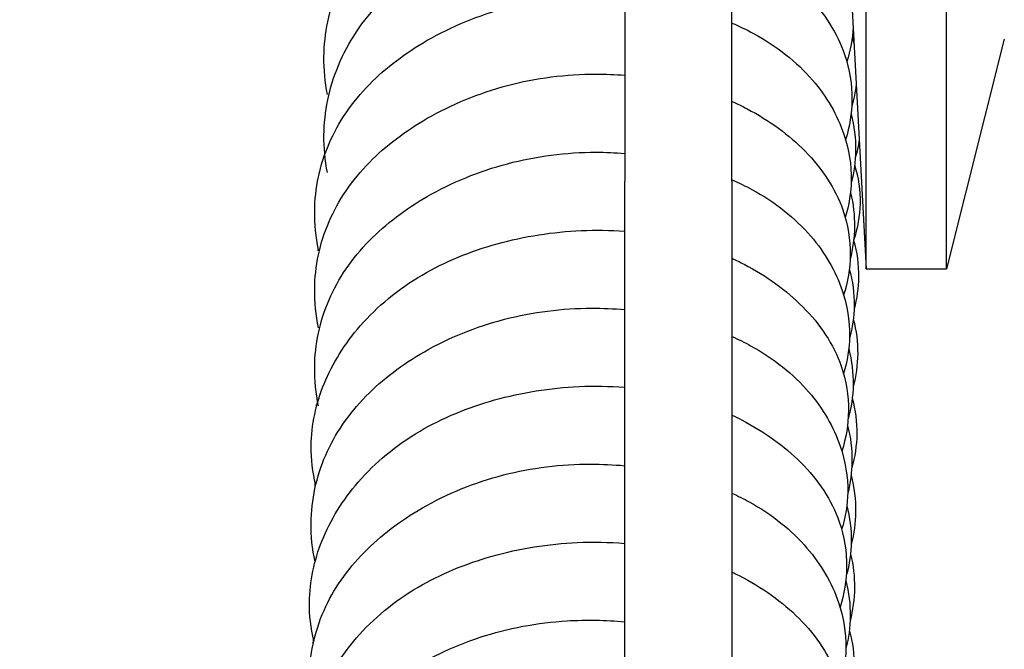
# Model space of a CAD drawing. Header units: millimetres. Extents: x 49320 to 60117, y -4209 to 20568.
# Tile 236 of 252: x 52404.25 to 52407.92, y 6181.95 to 6184.3. Entities that reach past the tile are written whole.
import ezdxf

# ---------------------------------------------------------------- set-up
doc = ezdxf.new("R2010")
doc.units = ezdxf.units.MM
doc.layers.add('_mt_hatch żelbet', color=8, linetype='Continuous', lineweight=9)
doc.layers.add('_mt_widok', color=253, linetype='Continuous')
doc.layers.add('ARCATA', color=4, linetype='Continuous')

# ---------------------------------------------------------------- blocks, each defined once
blk = doc.blocks.new('WINDA 1 DZ')
at = {"layer": 'ARCATA', "color": 5, "true_color": 0x1414ff}
for p, q in [((169.925, 76.9332), (169.925, 65.3942)), ((169.925, 76.9332), (169.925, 65.3942)), ((170.325, 65.3942), (170.325, 75.1687)), ((170.325, 65.3942), (170.325, 75.1687)), ((170.825, 65.0677), (170.825, 75.0437)), ((170.825, 65.0677), (170.825, 75.0437)), ((171.125, 65.0677), (171.125, 75.0437)), ((171.125, 65.0677), (171.125, 75.0437)), ((170.325, 74.2927), (170.825, 65.0677)), ((170.325, 74.2927), (170.825, 65.0677)), ((171.34, 65.9244), (171.125, 65.0677)), ((171.34, 65.9244), (171.125, 65.0677)), ((169.925, 62.8059), (169.925, 65.3942)), ((169.925, 62.8059), (169.925, 65.3942)), ((170.325, 65.3942), (170.325, 62.8059)), ((170.325, 65.3942), (170.325, 62.8059)), ((170.825, 65.0677), (171.125, 65.0677)), ((170.825, 65.0677), (171.125, 65.0677))]:
    blk.add_line(p, q, dxfattribs=at)
for points, knots in [([(168.8169, 65.7182), (168.8078, 65.7643), (168.8036, 65.8111), (168.8052, 65.9452), (168.8233, 66.0339), (168.8935, 66.203), (168.9477, 66.2855), (169.0813, 66.4191), (169.1592, 66.4736), (169.3258, 66.5591), (169.4156, 66.5922), (169.6172, 66.6443), (169.7326, 66.6604), (169.8725, 66.6636), (169.8988, 66.6635), (169.925, 66.6627)], [108.382428, 108.382428, 108.382428, 108.382428, 108.555859, 108.555859, 108.883904, 108.883904, 109.220438, 109.220438, 109.520731, 109.520731, 109.810194, 109.810194, 110.152053, 110.152053, 110.230745, 110.230745, 110.230745, 110.230745]), ([(168.8169, 65.4265), (168.8078, 65.4727), (168.8036, 65.5195), (168.8052, 65.6535), (168.8233, 65.7423), (168.8935, 65.9114), (168.9477, 65.9938), (169.0813, 66.1275), (169.1592, 66.182), (169.3258, 66.2674), (169.4156, 66.3006), (169.6172, 66.3527), (169.7326, 66.3688), (169.8725, 66.372), (169.8988, 66.3719), (169.925, 66.371)], [108.382428, 108.382428, 108.382428, 108.382428, 108.555859, 108.555859, 108.883904, 108.883904, 109.220438, 109.220438, 109.520731, 109.520731, 109.810194, 109.810194, 110.152053, 110.152053, 110.230745, 110.230745, 110.230745, 110.230745]), ([(170.325, 66.2762), (170.3478, 66.2662), (170.3699, 66.2554), (170.4735, 66.2005), (170.5467, 66.1468), (170.6691, 66.0213), (170.7178, 65.9458), (170.7639, 65.8116), (170.773, 65.7539), (170.7717, 65.6476), (170.7636, 65.5976), (170.7484, 65.5491)], [61.218669, 61.218669, 61.218669, 61.218669, 61.300377, 61.300377, 61.614301, 61.614301, 61.948004, 61.948004, 62.182008, 62.182008, 62.386175, 62.386175, 62.386175, 62.386175]), ([(168.7839, 65.1393), (168.7738, 65.1868), (168.769, 65.235), (168.7704, 65.3678), (168.7884, 65.454), (168.8572, 65.6139), (168.909, 65.6895), (169.0348, 65.8176), (169.1084, 65.8732), (169.2797, 65.9716), (169.3817, 66.0135), (169.594, 66.0698), (169.7075, 66.0844), (169.8538, 66.0843), (169.8895, 66.0829), (169.925, 66.0801)], [52.730421, 52.730421, 52.730421, 52.730421, 52.908729, 52.908729, 53.225562, 53.225562, 53.537108, 53.537108, 53.833764, 53.833764, 54.167051, 54.167051, 54.500164, 54.500164, 54.607705, 54.607705, 54.607705, 54.607705]), ([(170.325, 65.9839), (170.3525, 65.972), (170.3791, 65.9592), (170.4914, 65.8985), (170.5674, 65.8387), (170.6781, 65.7099), (170.7179, 65.6409), (170.7608, 65.5137), (170.7703, 65.4555), (170.769, 65.3518), (170.7614, 65.3048), (170.7471, 65.2593)], [55.038635, 55.038635, 55.038635, 55.038635, 55.136581, 55.136581, 55.469974, 55.469974, 55.773639, 55.773639, 56.010248, 56.010248, 56.200223, 56.200223, 56.200223, 56.200223]), ([(168.7839, 64.8487), (168.7738, 64.8962), (168.769, 64.9444), (168.7704, 65.0772), (168.7884, 65.1634), (168.8572, 65.3233), (168.909, 65.3989), (169.0348, 65.5271), (169.1084, 65.5826), (169.2797, 65.6811), (169.3817, 65.7229), (169.594, 65.7793), (169.7075, 65.7938), (169.8538, 65.7938), (169.8895, 65.7923), (169.925, 65.7895)], [52.730421, 52.730421, 52.730421, 52.730421, 52.908729, 52.908729, 53.225562, 53.225562, 53.537108, 53.537108, 53.833764, 53.833764, 54.167051, 54.167051, 54.500164, 54.500164, 54.607705, 54.607705, 54.607705, 54.607705]), ([(170.325, 65.692), (170.3443, 65.6833), (170.3632, 65.6741), (170.4642, 65.6209), (170.5381, 65.5671), (170.661, 65.4417), (170.7104, 65.367), (170.7572, 65.2332), (170.7663, 65.1761), (170.7651, 65.0697), (170.7567, 65.019), (170.7412, 64.9699)], [48.858695, 48.858695, 48.858695, 48.858695, 48.928425, 48.928425, 49.24374, 49.24374, 49.577176, 49.577176, 49.807944, 49.807944, 50.015243, 50.015243, 50.015243, 50.015243]), ([(170.769, 65.645), (170.7807, 65.6002), (170.7864, 65.5543), (170.7853, 65.4686), (170.7798, 65.4278), (170.7693, 65.3878)], [86.7361604, 86.7361604, 86.7361604, 86.7361604, 86.9233429, 86.9233429, 87.08951, 87.08951, 87.08951, 87.08951]), ([(170.769, 65.645), (170.7807, 65.6002), (170.7864, 65.5543), (170.7853, 65.4686), (170.7798, 65.4278), (170.7693, 65.3878)], [86.7361604, 86.7361604, 86.7361604, 86.7361604, 86.9233429, 86.9233429, 87.08951, 87.08951, 87.08951, 87.08951]), ([(168.7839, 64.5575), (168.7738, 64.605), (168.769, 64.6532), (168.7704, 64.786), (168.7884, 64.8722), (168.8572, 65.0321), (168.909, 65.1077), (169.0348, 65.2359), (169.1084, 65.2914), (169.2797, 65.3899), (169.3817, 65.4317), (169.594, 65.4881), (169.7075, 65.5026), (169.8538, 65.5026), (169.8895, 65.5011), (169.925, 65.4983)], [52.730421, 52.730421, 52.730421, 52.730421, 52.908729, 52.908729, 53.225562, 53.225562, 53.537108, 53.537108, 53.833764, 53.833764, 54.167051, 54.167051, 54.500164, 54.500164, 54.607705, 54.607705, 54.607705, 54.607705]), ([(170.7822, 65.4553), (170.7959, 65.4083), (170.803, 65.3597), (170.8016, 65.2659), (170.7934, 65.2196), (170.7784, 65.1749)], [111.4799351, 111.4799351, 111.4799351, 111.4799351, 111.6772809, 111.6772809, 111.8630698, 111.8630698, 111.8630698, 111.8630698]), ([(170.7822, 65.4553), (170.7959, 65.4083), (170.803, 65.3597), (170.8016, 65.2659), (170.7934, 65.2196), (170.7784, 65.1749)], [111.4799351, 111.4799351, 111.4799351, 111.4799351, 111.6772809, 111.6772809, 111.8630698, 111.8630698, 111.8630698, 111.8630698]), ([(170.325, 65.4), (170.3507, 65.3887), (170.3756, 65.3765), (170.4858, 65.3167), (170.561, 65.257), (170.6714, 65.1285), (170.7113, 65.0595), (170.7542, 64.9324), (170.7638, 64.8743), (170.7624, 64.7708), (170.7548, 64.724), (170.7406, 64.6786)], [42.678367, 42.678367, 42.678367, 42.678367, 42.770453, 42.770453, 43.102137, 43.102137, 43.405942, 43.405942, 43.642141, 43.642141, 43.831394, 43.831394, 43.831394, 43.831394]), ([(170.7667, 65.3523), (170.7668, 65.3519), (170.7669, 65.3516), (170.7773, 65.3098), (170.782, 65.2675), (170.7811, 65.1846), (170.7755, 65.1433), (170.7652, 65.1028)], [80.554527, 80.554527, 80.554527, 80.554527, 80.5559078, 80.5559078, 80.728416, 80.728416, 80.897637, 80.897637, 80.897637, 80.897637]), ([(170.7667, 65.3523), (170.7668, 65.3519), (170.7669, 65.3516), (170.7773, 65.3098), (170.782, 65.2675), (170.7811, 65.1846), (170.7755, 65.1433), (170.7652, 65.1028)], [80.554527, 80.554527, 80.554527, 80.554527, 80.5559078, 80.5559078, 80.728416, 80.728416, 80.897637, 80.897637, 80.897637, 80.897637]), ([(168.7734, 64.2623), (168.7618, 64.3104), (168.756, 64.3596), (168.7574, 64.4867), (168.7745, 64.5657), (168.8361, 64.7164), (168.8821, 64.7898), (169.0024, 64.9278), (169.0808, 64.9928), (169.2545, 65.0948), (169.3505, 65.134), (169.5508, 65.1894), (169.6576, 65.2061), (169.8171, 65.2131), (169.8714, 65.2123), (169.925, 65.2084)], [34.172117, 34.172117, 34.172117, 34.172117, 34.352746, 34.352746, 34.643194, 34.643194, 34.943504, 34.943504, 35.272255, 35.272255, 35.585784, 35.585784, 35.903365, 35.903365, 36.065297, 36.065297, 36.065297, 36.065297]), ([(170.7784, 65.1748), (170.7909, 65.1296), (170.7973, 65.0831), (170.7962, 64.9973), (170.7906, 64.9575), (170.7803, 64.9186)], [105.2823669, 105.2823669, 105.2823669, 105.2823669, 105.471503, 105.471503, 105.633637, 105.633637, 105.633637, 105.633637]), ([(170.7784, 65.1748), (170.7909, 65.1296), (170.7973, 65.0831), (170.7962, 64.9973), (170.7906, 64.9575), (170.7803, 64.9186)], [105.2823669, 105.2823669, 105.2823669, 105.2823669, 105.471503, 105.471503, 105.633637, 105.633637, 105.633637, 105.633637]), ([(170.325, 65.1074), (170.3404, 65.1003), (170.3555, 65.0929), (170.4536, 65.0417), (170.5282, 64.988), (170.6534, 64.862), (170.7041, 64.7861), (170.7509, 64.6515), (170.7598, 64.5947), (170.7586, 64.4884), (170.7502, 64.4376), (170.7346, 64.3884)], [36.499065, 36.499065, 36.499065, 36.499065, 36.555012, 36.555012, 36.872014, 36.872014, 37.210215, 37.210215, 37.439759, 37.439759, 37.647533, 37.647533, 37.647533, 37.647533]), ([(170.7622, 65.0672), (170.7747, 65.0224), (170.7811, 64.9763), (170.7801, 64.8895), (170.774, 64.8483), (170.7628, 64.8081)], [74.3659314, 74.3659314, 74.3659314, 74.3659314, 74.552922, 74.552922, 74.720656, 74.720656, 74.720656, 74.720656]), ([(170.7622, 65.0672), (170.7747, 65.0224), (170.7811, 64.9763), (170.7801, 64.8895), (170.774, 64.8483), (170.7628, 64.8081)], [74.3659314, 74.3659314, 74.3659314, 74.3659314, 74.552922, 74.552922, 74.720656, 74.720656, 74.720656, 74.720656]), ([(168.7709, 63.9767), (168.7606, 64.0245), (168.7557, 64.0731), (168.7572, 64.2067), (168.7754, 64.2935), (168.8449, 64.4532), (168.8967, 64.528), (169.0224, 64.6564), (169.0967, 64.7127), (169.2689, 64.8113), (169.3709, 64.8527), (169.5816, 64.9076), (169.6929, 64.9213), (169.8429, 64.9216), (169.8842, 64.9198), (169.925, 64.9162)], [27.993585, 27.993585, 27.993585, 27.993585, 28.173301, 28.173301, 28.491972, 28.491972, 28.801331, 28.801331, 29.10126, 29.10126, 29.433582, 29.433582, 29.761015, 29.761015, 29.885072, 29.885072, 29.885072, 29.885072]), ([(170.7773, 64.881), (170.7886, 64.8385), (170.794, 64.7949), (170.7931, 64.7106), (170.7872, 64.6691), (170.7764, 64.6284)], [99.1039343, 99.1039343, 99.1039343, 99.1039343, 99.2801157, 99.2801157, 99.4499499, 99.4499499, 99.4499499, 99.4499499]), ([(170.7773, 64.881), (170.7886, 64.8385), (170.794, 64.7949), (170.7931, 64.7106), (170.7872, 64.6691), (170.7764, 64.6284)], [99.1039343, 99.1039343, 99.1039343, 99.1039343, 99.2801157, 99.2801157, 99.4499499, 99.4499499, 99.4499499, 99.4499499]), ([(170.325, 64.816), (170.349, 64.8053), (170.3722, 64.7939), (170.48, 64.735), (170.5543, 64.6756), (170.6642, 64.5477), (170.7042, 64.4789), (170.7475, 64.3517), (170.7572, 64.2934), (170.7559, 64.1895), (170.7482, 64.1426), (170.7338, 64.0972)], [30.317955, 30.317955, 30.317955, 30.317955, 30.404216, 30.404216, 30.733327, 30.733327, 31.036968, 31.036968, 31.273966, 31.273966, 31.463474, 31.463474, 31.463474, 31.463474]), ([(170.76, 64.7697), (170.7714, 64.7256), (170.7771, 64.6805), (170.776, 64.5936), (170.7697, 64.5508), (170.758, 64.509)], [68.1908251, 68.1908251, 68.1908251, 68.1908251, 68.374615, 68.374615, 68.5482691, 68.5482691, 68.5482691, 68.5482691]), ([(170.76, 64.7697), (170.7714, 64.7256), (170.7771, 64.6805), (170.776, 64.5936), (170.7697, 64.5508), (170.758, 64.509)], [68.1908251, 68.1908251, 68.1908251, 68.1908251, 68.374615, 68.374615, 68.5482691, 68.5482691, 68.5482691, 68.5482691]), ([(168.7663, 63.682), (168.755, 63.7294), (168.7494, 63.7779), (168.7509, 63.9035), (168.7675, 63.9818), (168.8282, 64.1329), (168.8743, 64.2071), (168.9947, 64.346), (169.0732, 64.4113), (169.2463, 64.513), (169.3415, 64.552), (169.5413, 64.6079), (169.6486, 64.6249), (169.8115, 64.6322), (169.8687, 64.6313), (169.925, 64.6268)], [21.805072, 21.805072, 21.805072, 21.805072, 21.982808, 21.982808, 22.270892, 22.270892, 22.573982, 22.573982, 22.903145, 22.903145, 23.214278, 23.214278, 23.533519, 23.533519, 23.70393, 23.70393, 23.70393, 23.70393]), ([(170.7732, 64.5859), (170.7849, 64.5419), (170.7908, 64.4968), (170.7897, 64.4101), (170.7832, 64.3677), (170.7714, 64.3264)], [92.926054, 92.926054, 92.926054, 92.926054, 93.1093999, 93.1093999, 93.2813919, 93.2813919, 93.2813919, 93.2813919]), ([(170.7732, 64.5859), (170.7849, 64.5419), (170.7908, 64.4968), (170.7897, 64.4101), (170.7832, 64.3677), (170.7714, 64.3264)], [92.926054, 92.926054, 92.926054, 92.926054, 93.1093999, 93.1093999, 93.2813919, 93.2813919, 93.2813919, 93.2813919]), ([(170.325, 64.5229), (170.337, 64.5173), (170.3488, 64.5115), (170.4448, 64.462), (170.5203, 64.408), (170.6463, 64.2817), (170.697, 64.2057), (170.7439, 64.0708), (170.7529, 64.0137), (170.7517, 63.9071), (170.7433, 63.8563), (170.7278, 63.8071)], [24.13926, 24.13926, 24.13926, 24.13926, 24.183123, 24.183123, 24.502669, 24.502669, 24.840768, 24.840768, 25.071886, 25.071886, 25.279655, 25.279655, 25.279655, 25.279655]), ([(170.7557, 64.485), (170.7673, 64.4408), (170.7728, 64.3956), (170.7718, 64.3108), (170.7665, 64.2705), (170.7564, 64.231)], [61.997807, 61.997807, 61.997807, 61.997807, 62.1820077, 62.1820077, 62.3468636, 62.3468636, 62.3468636, 62.3468636]), ([(168.7642, 63.3955), (168.7537, 63.4437), (168.7487, 63.4928), (168.7501, 63.6272), (168.7685, 63.7144), (168.8386, 63.8733), (168.8903, 63.9468), (169.0153, 64.0743), (169.0894, 64.1304), (169.2624, 64.23), (169.3657, 64.2723), (169.5778, 64.3272), (169.6891, 64.3406), (169.8403, 64.3406), (169.8829, 64.3386), (169.925, 64.3347)], [15.625185, 15.625185, 15.625185, 15.625185, 15.806717, 15.806717, 16.126373, 16.126373, 16.431929, 16.431929, 16.731452, 16.731452, 17.068313, 17.068313, 17.395382, 17.395382, 17.523523, 17.523523, 17.523523, 17.523523]), ([(170.769, 64.2988), (170.7807, 64.254), (170.7864, 64.2081), (170.7853, 64.1223), (170.7798, 64.0816), (170.7693, 64.0416)], [86.7361604, 86.7361604, 86.7361604, 86.7361604, 86.9233429, 86.9233429, 87.08951, 87.08951, 87.08951, 87.08951]), ([(170.325, 64.2321), (170.3472, 64.222), (170.3687, 64.2113), (170.4742, 64.1532), (170.5477, 64.094), (170.6574, 63.9664), (170.6975, 63.8973), (170.7407, 63.7701), (170.7504, 63.7121), (170.7491, 63.6084), (170.7413, 63.5615), (170.7269, 63.5161)], [17.957649, 17.957649, 17.957649, 17.957649, 18.037898, 18.037898, 18.365143, 18.365143, 18.669704, 18.669704, 18.905666, 18.905666, 19.095161, 19.095161, 19.095161, 19.095161]), ([(170.7531, 64.1858), (170.7645, 64.1417), (170.7701, 64.0965), (170.769, 64.0097), (170.7627, 63.9671), (170.7509, 63.9255)], [55.8260272, 55.8260272, 55.8260272, 55.8260272, 56.0102479, 56.0102479, 56.1828356, 56.1828356, 56.1828356, 56.1828356]), ([(168.7595, 63.1007), (168.7483, 63.148), (168.7427, 63.1964), (168.7442, 63.3217), (168.7606, 63.3997), (168.8209, 63.5511), (168.8671, 63.6258), (168.9877, 63.7649), (169.066, 63.8299), (169.2385, 63.931), (169.333, 63.9699), (169.533, 64.0264), (169.6413, 64.0438), (169.8073, 64.0513), (169.8666, 64.0502), (169.925, 64.0452)], [9.436415, 9.436415, 9.436415, 9.436415, 9.613914, 9.613914, 9.901181, 9.901181, 10.205845, 10.205845, 10.533869, 10.533869, 10.843362, 10.843362, 11.1655, 11.1655, 11.342308, 11.342308, 11.342308, 11.342308]), ([(170.7667, 64.006), (170.7668, 64.0057), (170.7669, 64.0054), (170.7773, 63.9635), (170.782, 63.9212), (170.7811, 63.8384), (170.7755, 63.7971), (170.7652, 63.7566)], [80.554527, 80.554527, 80.554527, 80.554527, 80.5559078, 80.5559078, 80.728416, 80.728416, 80.897637, 80.897637, 80.897637, 80.897637]), ([(170.325, 63.9386), (170.3341, 63.9342), (170.3431, 63.9298), (170.4371, 63.8815), (170.5133, 63.8274), (170.6398, 63.7007), (170.6903, 63.6245), (170.737, 63.4895), (170.7461, 63.4322), (170.7448, 63.3258), (170.7367, 63.2754), (170.7213, 63.2265)], [11.77919, 11.77919, 11.77919, 11.77919, 11.812687, 11.812687, 12.134407, 12.134407, 12.472279, 12.472279, 12.704299, 12.704299, 12.910622, 12.910622, 12.910622, 12.910622]), ([(170.749, 63.9061), (170.7607, 63.8625), (170.7661, 63.8178), (170.7652, 63.7336), (170.7598, 63.6931), (170.7496, 63.6534)], [49.6267853, 49.6267853, 49.6267853, 49.6267853, 49.8079436, 49.8079436, 49.9736313, 49.9736313, 49.9736313, 49.9736313]), ([(169.925, 62.1369), (169.9025, 62.1348), (169.8799, 62.1333), (169.7478, 62.128), (169.6343, 62.1382), (169.4282, 62.1837), (169.3322, 62.2168), (169.1481, 62.3052), (169.0593, 62.3634), (168.9116, 62.4982), (168.8515, 62.5774), (168.7745, 62.7362), (168.7522, 62.8167), (168.7432, 62.9182), (168.7424, 62.9396), (168.7433, 63.0254), (168.7538, 63.0905), (168.8006, 63.2342), (168.8451, 63.3127), (168.958, 63.4475), (169.0256, 63.5069), (169.1862, 63.6144), (169.2835, 63.6616), (169.489, 63.7294), (169.6001, 63.7499), (169.7818, 63.761), (169.8542, 63.7599), (169.925, 63.7533)], [1.689809, 1.689809, 1.689809, 1.689809, 1.758524, 1.758524, 2.090395, 2.090395, 2.394443, 2.394443, 2.72743, 2.72743, 3.060147, 3.060147, 3.359555, 3.359555, 3.439126, 3.439126, 3.679471, 3.679471, 3.990309, 3.990309, 4.284922, 4.284922, 4.616041, 4.616041, 4.946805, 4.946805, 5.162217, 5.162217, 5.162217, 5.162217]), ([(170.7622, 63.721), (170.7747, 63.6762), (170.7811, 63.6301), (170.7801, 63.5433), (170.774, 63.502), (170.7628, 63.4618)], [74.3659314, 74.3659314, 74.3659314, 74.3659314, 74.552922, 74.552922, 74.720656, 74.720656, 74.720656, 74.720656])]:
    blk.add_open_spline(points, degree=3, knots=knots, dxfattribs=at)
for points in [[(170.7762, 65.9689), (170.7744, 65.9257), (170.7667, 65.8821), (170.7533, 65.8398)], [(170.7762, 65.9689), (170.7744, 65.9257), (170.7667, 65.8821), (170.7533, 65.8398)], [(170.7732, 65.9321), (170.7756, 65.9233), (170.7777, 65.9144), (170.7796, 65.9055)], [(170.7732, 65.9321), (170.7756, 65.9233), (170.7777, 65.9144), (170.7796, 65.9055)], [(170.7877, 65.7556), (170.7847, 65.7278), (170.7792, 65.7), (170.7714, 65.6726)], [(170.7877, 65.7556), (170.7847, 65.7278), (170.7792, 65.7), (170.7714, 65.6726)], [(170.7868, 65.7479), (170.7874, 65.7458), (170.7879, 65.7436), (170.7885, 65.7415)], [(170.7868, 65.7479), (170.7874, 65.7458), (170.7879, 65.7436), (170.7885, 65.7415)], [(170.7989, 65.5484), (170.7958, 65.5261), (170.791, 65.5039), (170.7847, 65.482)], [(170.7989, 65.5484), (170.7958, 65.5261), (170.791, 65.5039), (170.7847, 65.482)], [(168.7865, 65.4232), (168.7865, 65.4242), (168.7866, 65.4253), (168.7867, 65.4263)], [(168.7865, 65.4232), (168.7865, 65.4242), (168.7866, 65.4253), (168.7867, 65.4263)], [(168.7828, 65.1353), (168.783, 65.1377), (168.7831, 65.1401), (168.7832, 65.1425)], [(168.7828, 65.1353), (168.783, 65.1377), (168.7831, 65.1401), (168.7832, 65.1425)], [(170.5422, 64.9701), (170.5425, 64.9706), (170.5427, 64.9711), (170.543, 64.9716)], [(168.7754, 64.5505), (168.7757, 64.5545), (168.776, 64.5585), (168.7763, 64.5625)], [(168.7706, 64.2497), (168.7709, 64.256), (168.7714, 64.2623), (168.7719, 64.2687)], [(168.7642, 63.6728), (168.7645, 63.6774), (168.7648, 63.682), (168.7652, 63.6867)]]:
    blk.add_open_spline(points, degree=3, dxfattribs=at)

msp = doc.modelspace()

# ---------------------------------------------------------------- hatches: boundary and pattern name
at = {"layer": '_mt_hatch żelbet', "ltscale": 2, "transparency": 33554687}
h = msp.add_hatch(dxfattribs=at)
h.set_pattern_fill('ANSI36', color=8)
h.set_pattern_definition([(45, (55916.924, 9594.0647), (1.683798, 6.173926), [7.9375, -1.5875, 0, -1.5875])])
edge = h.paths.add_edge_path()
edge.add_line((52283.3224, 6133.3016), (52251.5763, 6133.3016))
edge.add_line((52251.5763, 6133.3016), (52251.5763, 6215.7016))
edge.add_line((52251.5763, 6215.7016), (52249.7263, 6215.7016))
edge.add_line((52249.7263, 6215.7016), (52249.6763, 6215.7516))
edge.add_arc((52249.6263, 6215.7516), 0.05, 0, 90)
edge.add_line((52249.6263, 6215.8016), (52247.1263, 6215.8016))
edge.add_line((52247.1263, 6215.8016), (52247.1263, 6215.7266))
edge.add_line((52247.1263, 6215.7266), (52247.1013, 6215.7016))
edge.add_line((52247.1013, 6215.7016), (52246.9013, 6215.7016))
edge.add_line((52246.9013, 6215.7016), (52246.8763, 6215.7266))
edge.add_line((52246.8763, 6215.7266), (52246.8763, 6215.8016))
edge.add_line((52246.8763, 6215.8016), (52246.8263, 6215.8016))
edge.add_line((52246.8263, 6215.8016), (52246.8263, 6216.8016))
edge.add_line((52246.8263, 6216.8016), (52246.8763, 6216.8016))
edge.add_line((52246.8763, 6216.8016), (52246.8763, 6216.8766))
edge.add_line((52246.8763, 6216.8766), (52246.9013, 6216.9016))
edge.add_line((52246.9013, 6216.9016), (52247.1013, 6216.9016))
edge.add_line((52247.1013, 6216.9016), (52247.1263, 6216.8766))
edge.add_line((52247.1263, 6216.8766), (52247.1263, 6216.8016))
edge.add_line((52247.1263, 6216.8016), (52249.6263, 6216.8016))
edge.add_arc((52249.6263, 6216.8516), 0.05, 270, 360)
edge.add_line((52249.6763, 6216.8516), (52249.7263, 6216.9016))
edge.add_line((52249.7263, 6216.9016), (52251.5763, 6216.9016))
edge.add_line((52251.5763, 6216.9016), (52251.5763, 6223.7016))
edge.add_line((52251.5763, 6223.7016), (52249.7263, 6223.7016))
edge.add_line((52249.7263, 6223.7016), (52249.6763, 6223.7516))
edge.add_arc((52249.6263, 6223.7516), 0.05, 0, 90)
edge.add_line((52249.6263, 6223.8016), (52247.1263, 6223.8016))
edge.add_line((52247.1263, 6223.8016), (52247.1263, 6223.7266))
edge.add_line((52247.1263, 6223.7266), (52247.1013, 6223.7016))
edge.add_line((52247.1013, 6223.7016), (52246.9013, 6223.7016))
edge.add_line((52246.9013, 6223.7016), (52246.8763, 6223.7266))
edge.add_line((52246.8763, 6223.7266), (52246.8763, 6223.8016))
edge.add_line((52246.8763, 6223.8016), (52246.8263, 6223.8016))
edge.add_line((52246.8263, 6223.8016), (52246.8263, 6223.6766))
edge.add_arc((52246.8013, 6223.6766), 0.025, 270, 360, ccw=False)
edge.add_line((52246.8013, 6223.6516), (52245.4513, 6223.6516))
edge.add_arc((52245.4513, 6223.6766), 0.025, 180, 270, ccw=False)
edge.add_line((52245.4263, 6223.6987), (52245.4263, 6223.7977))
edge.add_line((52245.4263, 6223.7977), (52244.1918, 6223.7016))
edge.add_arc((52244.1763, 6223.901), 0.2, 180, 274.4517, ccw=False)
edge.add_line((52243.9763, 6223.901), (52243.9763, 6224.7022))
edge.add_arc((52244.1763, 6224.7022), 0.2, 85.5483, 180, ccw=False)
edge.add_line((52244.1918, 6224.9016), (52245.4263, 6224.8055))
edge.add_line((52245.4263, 6224.8055), (52245.4263, 6224.926))
edge.add_arc((52245.4513, 6224.9266), 0.025, 90, 180, ccw=False)
edge.add_line((52245.4513, 6224.9516), (52246.8013, 6224.9516))
edge.add_arc((52246.8013, 6224.9266), 0.025, 0, 90, ccw=False)
edge.add_line((52246.8263, 6224.9266), (52246.8263, 6224.8016))
edge.add_line((52246.8263, 6224.8016), (52246.8763, 6224.8016))
edge.add_line((52246.8763, 6224.8016), (52246.8763, 6224.8766))
edge.add_line((52246.8763, 6224.8766), (52246.9013, 6224.9016))
edge.add_line((52246.9013, 6224.9016), (52247.1013, 6224.9016))
edge.add_line((52247.1013, 6224.9016), (52247.1263, 6224.8766))
edge.add_line((52247.1263, 6224.8766), (52247.1263, 6224.8016))
edge.add_line((52247.1263, 6224.8016), (52249.6263, 6224.8016))
edge.add_arc((52249.6263, 6224.8516), 0.05, 270, 360)
edge.add_line((52249.6763, 6224.8516), (52249.7263, 6224.9016))
edge.add_line((52249.7263, 6224.9016), (52251.5763, 6224.9016))
edge.add_line((52251.5763, 6224.9016), (52251.5763, 6290.0516))
edge.add_line((52251.5763, 6290.0516), (52249.7263, 6290.0516))
edge.add_line((52249.7263, 6290.0516), (52249.6763, 6290.1016))
edge.add_arc((52249.6263, 6290.1016), 0.05, 0, 90)
edge.add_line((52249.6263, 6290.1516), (52247.1263, 6290.1516))
edge.add_line((52247.1263, 6290.1516), (52247.1263, 6290.0766))
edge.add_line((52247.1263, 6290.0766), (52247.1013, 6290.0516))
edge.add_line((52247.1013, 6290.0516), (52246.9013, 6290.0516))
edge.add_line((52246.9013, 6290.0516), (52246.8763, 6290.0766))
edge.add_line((52246.8763, 6290.0766), (52246.8763, 6290.1516))
edge.add_line((52246.8763, 6290.1516), (52246.8263, 6290.1516))
edge.add_line((52246.8263, 6290.1516), (52246.8263, 6290.0266))
edge.add_arc((52246.8013, 6290.0266), 0.025, 270, 360, ccw=False)
edge.add_line((52246.8013, 6290.0016), (52245.4513, 6290.0016))
edge.add_arc((52245.4513, 6290.0266), 0.025, 180, 270, ccw=False)
edge.add_line((52245.4263, 6290.0266), (52245.4263, 6290.1477))
edge.add_line((52245.4263, 6290.1477), (52244.6918, 6290.0516))
edge.add_arc((52244.6763, 6290.251), 0.2, 180, 274.4517, ccw=False)
edge.add_line((52244.4763, 6290.251), (52244.4763, 6291.0522))
edge.add_arc((52244.6763, 6291.0522), 0.2, 85.5483, 180, ccw=False)
edge.add_line((52244.6918, 6291.2516), (52245.4263, 6291.1555))
edge.add_line((52245.4263, 6291.1555), (52245.4263, 6291.2766))
edge.add_arc((52245.4513, 6291.2766), 0.025, 90, 180, ccw=False)
edge.add_line((52245.4513, 6291.3016), (52246.8013, 6291.3016))
edge.add_arc((52246.8013, 6291.2766), 0.025, 0, 90, ccw=False)
edge.add_line((52246.8263, 6291.2766), (52246.8263, 6291.1516))
edge.add_line((52246.8263, 6291.1516), (52246.8763, 6291.1516))
edge.add_line((52246.8763, 6291.1516), (52246.8763, 6291.2266))
edge.add_line((52246.8763, 6291.2266), (52246.9013, 6291.2516))
edge.add_line((52246.9013, 6291.2516), (52247.1013, 6291.2516))
edge.add_line((52247.1013, 6291.2516), (52247.1263, 6291.2266))
edge.add_line((52247.1263, 6291.2266), (52247.1263, 6291.1516))
edge.add_line((52247.1263, 6291.1516), (52249.6263, 6291.1516))
edge.add_arc((52249.6263, 6291.2016), 0.05, 270, 360)
edge.add_line((52249.6763, 6291.2016), (52249.7263, 6291.2516))
edge.add_line((52249.7263, 6291.2516), (52251.5763, 6291.2516))
edge.add_line((52251.5763, 6291.2516), (52251.5763, 6300.1516))
edge.add_line((52251.5763, 6300.1516), (52249.7263, 6300.1516))
edge.add_line((52249.7263, 6300.1516), (52249.6763, 6300.2016))
edge.add_arc((52249.6263, 6300.2016), 0.05, 0, 90)
edge.add_line((52249.6263, 6300.2516), (52247.1263, 6300.2516))
edge.add_line((52247.1263, 6300.2516), (52247.1263, 6300.1766))
edge.add_line((52247.1263, 6300.1766), (52247.1013, 6300.1516))
edge.add_line((52247.1013, 6300.1516), (52246.9013, 6300.1516))
edge.add_line((52246.9013, 6300.1516), (52246.8763, 6300.1766))
edge.add_line((52246.8763, 6300.1766), (52246.8763, 6300.2516))
edge.add_line((52246.8763, 6300.2516), (52246.8263, 6300.2516))
edge.add_line((52246.8263, 6300.2516), (52246.8263, 6300.1266))
edge.add_arc((52246.8013, 6300.1266), 0.025, 270, 360, ccw=False)
edge.add_line((52246.8013, 6300.1016), (52246.4455, 6300.1016))
edge.add_spline(control_points=[(52246.4364, 6300.1126), (52246.4364, 6300.1126), (52246.4363, 6300.1126), (52246.4357, 6300.1129), (52246.4348, 6300.1132), (52246.4317, 6300.1142), (52246.4291, 6300.1149), (52246.4222, 6300.1165), (52246.4176, 6300.1174), (52246.4069, 6300.1189), (52246.4009, 6300.1195), (52246.3886, 6300.1203), (52246.3824, 6300.1206), (52246.3763, 6300.1206)], knot_values=[0.024008, 0.024008, 0.024008, 0.024008, 0.028269, 0.028269, 0.039404, 0.039404, 0.055597, 0.055597, 0.075883, 0.075883, 0.097542, 0.097542, 0.117485, 0.117485, 0.117485, 0.117485], degree=3, periodic=0)
edge.add_line((52246.3763, 6300.1206), (52245.5763, 6300.1206))
edge.add_spline(control_points=[(52245.5763, 6300.1033), (52245.5705, 6300.1033), (52245.5646, 6300.1033), (52245.5452, 6300.1035), (52245.5321, 6300.1038), (52245.5073, 6300.105), (52245.4957, 6300.1059), (52245.4748, 6300.1087), (52245.4654, 6300.1105), (52245.4509, 6300.1159), (52245.4454, 6300.1185), (52245.4364, 6300.126), (52245.4329, 6300.1299), (52245.4277, 6300.1398), (52245.4263, 6300.1457), (52245.4263, 6300.1512)], knot_values=[0, 0, 0, 0, 0.0173, 0.0173, 0.057137, 0.057137, 0.096974, 0.096974, 0.13681, 0.13681, 0.163111, 0.163111, 0.180869, 0.180869, 0.199184, 0.199184, 0.199184, 0.199184], degree=3, periodic=0)
edge.add_line((52245.4263, 6300.1512), (52245.4263, 6300.2477))
edge.add_line((52245.4263, 6300.2477), (52244.6918, 6300.1516))
edge.add_arc((52244.6763, 6300.351), 0.2, 180, 274.4517, ccw=False)
edge.add_line((52244.4763, 6300.351), (52244.4763, 6301.1522))
edge.add_arc((52244.6763, 6301.1522), 0.2, 85.5483, 180, ccw=False)
edge.add_line((52244.6918, 6301.3516), (52245.4263, 6301.2555))
edge.add_line((52245.4263, 6301.2555), (52245.4263, 6301.3766))
edge.add_arc((52245.4513, 6301.3766), 0.025, 90, 180, ccw=False)
edge.add_line((52245.4513, 6301.4016), (52246.8013, 6301.4016))
edge.add_arc((52246.8013, 6301.3766), 0.025, 0, 90, ccw=False)
edge.add_line((52246.8263, 6301.3766), (52246.8263, 6301.2516))
edge.add_line((52246.8263, 6301.2516), (52246.8763, 6301.2516))
edge.add_line((52246.8763, 6301.2516), (52246.8763, 6301.3266))
edge.add_line((52246.8763, 6301.3266), (52246.9013, 6301.3516))
edge.add_line((52246.9013, 6301.3516), (52247.1013, 6301.3516))
edge.add_line((52247.1013, 6301.3516), (52247.1263, 6301.3266))
edge.add_line((52247.1263, 6301.3266), (52247.1263, 6301.2516))
edge.add_line((52247.1263, 6301.2516), (52249.6263, 6301.2516))
edge.add_arc((52249.6263, 6301.3016), 0.05, 270, 360)
edge.add_line((52249.6763, 6301.3016), (52249.7263, 6301.3516))
edge.add_line((52249.7263, 6301.3516), (52251.5763, 6301.3516))
edge.add_line((52251.5763, 6301.3516), (52251.5763, 6327.3016))
edge.add_line((52251.5763, 6327.3016), (52283.3224, 6327.3016))
edge.add_line((52283.3224, 6327.3016), (52283.3224, 6342.201))
edge.add_line((52283.3224, 6342.201), (52236.5763, 6342.201))
edge.add_line((52236.5763, 6342.201), (52236.5763, 6118.3016))
edge.add_line((52236.5763, 6118.3016), (52283.3224, 6118.3016))
edge.add_line((52283.3224, 6118.3015), (52283.3224, 6133.3016))
h.paths.add_polyline_path([(52431.5763, 6342.201), (52283.3224, 6342.201), (52283.3224, 6327.3016), (52416.5763, 6327.3016), (52416.5713, 6227.2016), (52416.5713, 6228.1016), (52415.3013, 6228.1016), (52414.9013, 6228.1016), (52415.9013, 6227.1016), (52415.9013, 6213.5016), (52414.9013, 6212.5016), (52415.3013, 6212.5016), (52416.5713, 6212.5016), (52416.5763, 6213.4016), (52416.5763, 6144.3016), (52431.5763, 6129.3016)])
h.paths.add_polyline_path([(52396.7763, 6141.6552), (52436.3763, 6141.6552), (52434.3763, 6141.6552), (52394.7763, 6141.6552)])
h.paths.add_polyline_path([(52431.5763, 6118.3016), (52431.5763, 6129.3016), (52416.5763, 6144.3016), (52416.5763, 6133.3016), (52409.5763, 6133.3016), (52409.5763, 6118.3016)])
edge = h.paths.add_edge_path(flags=16)
edge.add_spline(control_points=[(52245.438, 6216.9139), (52245.4384, 6216.9144), (52245.4388, 6216.9149), (52245.4455, 6216.9215), (52245.4525, 6216.9257), (52245.4601, 6216.9289)], knot_values=[0.127222, 0.127222, 0.127222, 0.127222, 0.129604, 0.129604, 0.161729, 0.161729, 0.161729, 0.161729], degree=3, periodic=0)
edge = h.paths.add_edge_path(flags=16)
edge.add_arc((52244.1763, 6215.901), 0.2, 180, 274.4517, ccw=False)
edge.add_line((52243.9763, 6215.901), (52243.9763, 6216.7022))
edge.add_arc((52244.1763, 6216.7022), 0.2, 85.5483, 180, ccw=False)
edge.add_line((52244.1918, 6216.9016), (52245.4263, 6216.8055))
edge.add_line((52245.4263, 6216.8055), (52245.4263, 6216.2049))
edge.add_spline(control_points=[(52245.4263, 6216.2049), (52245.4263, 6216.2043), (52245.4263, 6216.2038), (52245.4265, 6216.1878), (52245.4288, 6216.1722), (52245.4382, 6216.1426), (52245.4451, 6216.1286), (52245.4607, 6216.107), (52245.4681, 6216.0988), (52245.4763, 6216.0916)], knot_values=[0.091168, 0.091168, 0.091168, 0.091168, 0.092523, 0.092523, 0.132421, 0.132421, 0.171812, 0.171812, 0.199493, 0.199493, 0.199493, 0.199493], degree=3, periodic=0)
edge.add_spline(control_points=[(52245.4763, 6216.0916), (52245.4797, 6216.0886), (52245.4833, 6216.0858), (52245.4999, 6216.0739), (52245.5142, 6216.0667), (52245.5444, 6216.0571), (52245.5605, 6216.0547), (52245.5763, 6216.0547)], knot_values=[0, 0, 0, 0, 0.011492, 0.011492, 0.051269, 0.051269, 0.091168, 0.091168, 0.091168, 0.091168], degree=3, periodic=0)
edge.add_line((52245.5763, 6216.0547), (52246.3763, 6216.0547))
edge.add_spline(control_points=[(52246.3763, 6216.0547), (52246.3767, 6216.0547), (52246.3771, 6216.0547), (52246.3826, 6216.0546), (52246.3877, 6216.0537), (52246.3975, 6216.0506), (52246.4022, 6216.0484), (52246.4106, 6216.0426), (52246.4143, 6216.0392), (52246.4203, 6216.0315), (52246.4226, 6216.0274), (52246.4256, 6216.0192), (52246.4263, 6216.015), (52246.4263, 6216.011)], knot_values=[0, 0, 0, 0, 0.001746, 0.001746, 0.02414, 0.02414, 0.046992, 0.046992, 0.070489, 0.070489, 0.093985, 0.093985, 0.117481, 0.117481, 0.117481, 0.117481], degree=3, periodic=0)
edge.add_spline(control_points=[(52246.4263, 6216.0052), (52246.4263, 6215.9999), (52246.4251, 6215.9943), (52246.4199, 6215.9841), (52246.4161, 6215.9795), (52246.4072, 6215.9723), (52246.4016, 6215.9693), (52246.3893, 6215.9652), (52246.3826, 6215.9642), (52246.3763, 6215.9642)], knot_values=[-0.075489, -0.075489, -0.075489, -0.075489, -0.056592, -0.056592, -0.037695, -0.037695, -0.018848, -0.018848, 0, 0, 0, 0], degree=3, periodic=0)
edge.add_line((52246.3763, 6215.9642), (52245.5763, 6215.9642))
edge.add_spline(control_points=[(52245.5763, 6215.9642), (52245.5575, 6215.9642), (52245.5375, 6215.9612), (52245.5008, 6215.9493), (52245.484, 6215.9404), (52245.4569, 6215.9201), (52245.4451, 6215.9072), (52245.4298, 6215.8808), (52245.4263, 6215.8674), (52245.4263, 6215.8558)], knot_values=[0.959969, 0.959969, 0.959969, 0.959969, 1.016264, 1.016264, 1.07256, 1.07256, 1.132171, 1.132171, 1.191783, 1.191783, 1.191783, 1.191783], degree=3, periodic=0)
edge.add_line((52245.4263, 6215.8558), (52245.4263, 6215.8152))
edge.add_line((52245.4263, 6215.7977), (52244.1918, 6215.7016))
h.paths.add_polyline_path([(52424.0558, 6214.6016, -0.437158), (52424.2713, 6214.4022), (52424.2713, 6213.601, -0.437158), (52424.0558, 6213.4016), (52422.8213, 6213.4977), (52422.8213, 6213.3766, -0.414214), (52422.7963, 6213.3516), (52421.4463, 6213.3516, -0.414214), (52421.4213, 6213.3766), (52421.4213, 6213.5016), (52421.3713, 6213.5016), (52421.3713, 6213.4266), (52421.3463, 6213.4016), (52421.1463, 6213.4016), (52421.1213, 6213.4266), (52421.1213, 6213.5016), (52418.6213, 6213.5016, 0.414214), (52418.5713, 6213.4516), (52418.5213, 6213.4016), (52418.5213, 6214.6016), (52418.5713, 6214.5516, 0.414214), (52418.6213, 6214.5016), (52421.1213, 6214.5016), (52421.1213, 6214.5766), (52421.1463, 6214.6016), (52421.3463, 6214.6016), (52421.3713, 6214.5766), (52421.3713, 6214.5016), (52421.4213, 6214.5016), (52421.4213, 6214.6266, -0.414214), (52421.4463, 6214.6516), (52422.7963, 6214.6516, -0.414214), (52422.8213, 6214.6266), (52422.8213, 6214.5055)], flags=16)
edge = h.paths.add_edge_path(flags=16)
edge.add_line((52421.5713, 6227.2478), (52422.6713, 6227.2478))
edge.add_spline(control_points=[(52422.6713, 6227.2451), (52422.6848, 6227.2451), (52422.6983, 6227.2448), (52422.7243, 6227.2435), (52422.7368, 6227.2424), (52422.76, 6227.2393), (52422.7706, 6227.2373), (52422.7901, 6227.2312), (52422.799, 6227.2272), (52422.8099, 6227.2175), (52422.8127, 6227.2144), (52422.8185, 6227.2053), (52422.8208, 6227.1987), (52422.8213, 6227.1912), (52422.8213, 6227.1903), (52422.8213, 6227.1894)], knot_values=[0, 0, 0, 0, 0.039334, 0.039334, 0.078667, 0.078667, 0.118001, 0.118001, 0.157334, 0.157334, 0.171979, 0.171979, 0.193578, 0.193578, 0.196668, 0.196668, 0.196668, 0.196668], degree=3, periodic=0)
edge.add_line((52422.8213, 6227.1894), (52422.8213, 6227.1055))
edge.add_line((52422.8213, 6227.1055), (52424.0558, 6227.2016))
edge.add_arc((52424.0713, 6227.0022), 0.2, 360, 94.4517, ccw=False)
edge.add_line((52424.2713, 6227.0022), (52424.2713, 6226.201))
edge.add_arc((52424.0713, 6226.201), 0.2, 265.5483, 360, ccw=False)
edge.add_line((52424.0558, 6226.0016), (52422.8213, 6226.0977))
edge.add_line((52422.8213, 6226.0977), (52422.8213, 6225.9825))
edge.add_arc((52422.7963, 6225.9766), 0.025, 270, 360, ccw=False)
edge.add_line((52422.7963, 6225.9516), (52421.4463, 6225.9516))
edge.add_arc((52421.4463, 6225.9766), 0.025, 180, 270, ccw=False)
edge.add_line((52421.4213, 6225.9766), (52421.4213, 6226.1016))
edge.add_line((52421.4213, 6226.1016), (52421.3713, 6226.1016))
edge.add_line((52421.3713, 6226.1016), (52421.3713, 6226.0266))
edge.add_line((52421.3713, 6226.0266), (52421.3463, 6226.0016))
edge.add_line((52421.3463, 6226.0016), (52421.1463, 6226.0016))
edge.add_line((52421.1463, 6226.0016), (52421.1213, 6226.0266))
edge.add_line((52421.1213, 6226.0266), (52421.1213, 6226.1016))
edge.add_line((52421.1213, 6226.1016), (52418.6213, 6226.1016))
edge.add_arc((52418.6213, 6226.0516), 0.05, 90, 180)
edge.add_line((52418.5713, 6226.0516), (52418.5213, 6226.0016))
edge.add_line((52418.5213, 6226.0016), (52416.5763, 6226.0016))
edge.add_line((52416.5713, 6226.0016), (52416.5713, 6227.2016))
edge.add_line((52416.5763, 6227.2016), (52418.5213, 6227.2016))
edge.add_line((52418.5213, 6227.2016), (52418.5713, 6227.1516))
edge.add_arc((52418.6213, 6227.1516), 0.05, 180, 270)
edge.add_line((52418.6213, 6227.1016), (52421.1213, 6227.1016))
edge.add_line((52421.1213, 6227.1016), (52421.1213, 6227.1766))
edge.add_line((52421.1213, 6227.1766), (52421.1463, 6227.2016))
edge.add_line((52421.1463, 6227.2016), (52421.3463, 6227.2016))
edge.add_line((52421.3463, 6227.2016), (52421.3713, 6227.1766))
edge.add_line((52421.3713, 6227.1766), (52421.3713, 6227.1016))
edge.add_line((52421.3713, 6227.1016), (52421.4213, 6227.1016))
edge.add_line((52421.4213, 6227.1016), (52421.4213, 6227.1894))
edge.add_spline(control_points=[(52421.4213, 6227.1963), (52421.4213, 6227.1977), (52421.4214, 6227.199), (52421.4222, 6227.2067), (52421.4248, 6227.213), (52421.4308, 6227.2215), (52421.4338, 6227.2244), (52421.445, 6227.2332), (52421.4538, 6227.2364), (52421.4729, 6227.2416), (52421.4833, 6227.2433), (52421.5063, 6227.2458), (52421.5187, 6227.2465), (52421.5445, 6227.2476), (52421.5579, 6227.2478), (52421.5713, 6227.2478)], knot_values=[0, 0, 0, 0, 0.004418, 0.004418, 0.024591, 0.024591, 0.039334, 0.039334, 0.078667, 0.078667, 0.118001, 0.118001, 0.157334, 0.157334, 0.196668, 0.196668, 0.196668, 0.196668], degree=3, periodic=0)
edge = h.paths.add_edge_path(flags=16)
edge.add_spline(control_points=[(52422.8213, 6227.1894), (52422.8213, 6227.1903), (52422.8213, 6227.1912), (52422.8208, 6227.1987), (52422.8185, 6227.2053), (52422.8127, 6227.2144), (52422.8099, 6227.2175), (52422.799, 6227.2272), (52422.7901, 6227.2312), (52422.7706, 6227.2373), (52422.76, 6227.2393), (52422.7368, 6227.2424), (52422.7243, 6227.2435), (52422.6983, 6227.2448), (52422.6848, 6227.2451), (52422.6713, 6227.2451)], knot_values=[0, 0, 0, 0, 0.00309, 0.00309, 0.024689, 0.024689, 0.039334, 0.039334, 0.078667, 0.078667, 0.118001, 0.118001, 0.157334, 0.157334, 0.196668, 0.196668, 0.196668, 0.196668], degree=3, periodic=0)
edge.add_spline(control_points=[(52422.6713, 6227.2478), (52422.6761, 6227.2478), (52422.681, 6227.2477), (52422.6992, 6227.2475), (52422.7124, 6227.2471), (52422.7374, 6227.2456), (52422.7493, 6227.2446), (52422.7707, 6227.2413), (52422.7805, 6227.2392), (52422.7957, 6227.2333), (52422.8017, 6227.2303), (52422.8111, 6227.2223), (52422.8147, 6227.2182), (52422.8199, 6227.208), (52422.8213, 6227.202), (52422.8213, 6227.1963)], knot_values=[0, 0, 0, 0, 0.014118, 0.014118, 0.053458, 0.053458, 0.092798, 0.092798, 0.132138, 0.132138, 0.159634, 0.159634, 0.178131, 0.178131, 0.1967, 0.1967, 0.1967, 0.1967], degree=3, periodic=0)
h.paths.add_polyline_path([(52416.5763, 6214.6016), (52416.5713, 6213.4016), (52416.5713, 6214.6016)], is_closed=False, flags=16)
h.paths.add_polyline_path([(52416.5763, 6226.0016), (52416.5713, 6214.6016), (52416.5713, 6226.0016)], is_closed=False, flags=16)
edge = h.paths.add_edge_path(flags=0)
edge.add_spline(control_points=[(52422.6713, 6213.8869), (52422.6901, 6213.8869), (52422.7101, 6213.8832), (52422.7468, 6213.8683), (52422.7636, 6213.857), (52422.7907, 6213.8307), (52422.8025, 6213.8136), (52422.8178, 6213.7772), (52422.8213, 6213.7579), (52422.8213, 6213.7404)], knot_values=[0.728155, 0.728155, 0.728155, 0.728155, 0.78445, 0.78445, 0.840746, 0.840746, 0.900357, 0.900357, 0.959969, 0.959969, 0.959969, 0.959969], degree=3, periodic=0)
edge.add_spline(control_points=[(52422.8213, 6213.7404), (52422.8213, 6213.7579), (52422.8178, 6213.7772), (52422.8025, 6213.8136), (52422.7907, 6213.8307), (52422.7636, 6213.857), (52422.7468, 6213.8683), (52422.7101, 6213.8832), (52422.6901, 6213.8869), (52422.6713, 6213.8869)], knot_values=[0.728155, 0.728155, 0.728155, 0.728155, 0.787767, 0.787767, 0.847378, 0.847378, 0.903674, 0.903674, 0.959969, 0.959969, 0.959969, 0.959969], degree=3, periodic=0)

# ---------------------------------------------------------------- block references
at = {"layer": '_mt_widok', "ltscale": 3}
msp.add_blockref('WINDA 1 DZ', (52236.5763, 6118.3016), dxfattribs=at)

doc.saveas('drawing.dxf')
